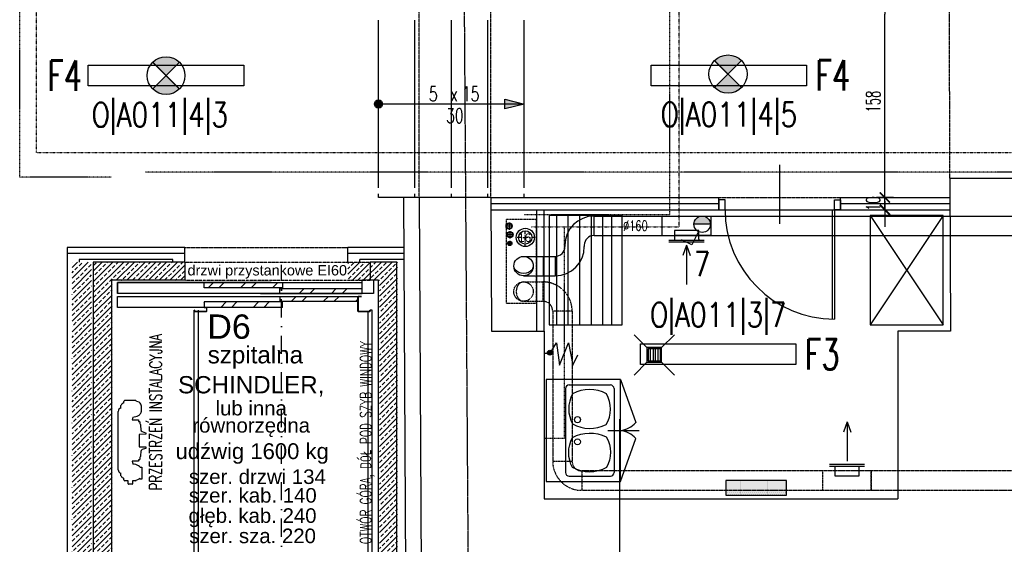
# Model space of a CAD drawing. Header units: inches. Extents: x -281236 to -70395, y 38777 to 102341.
# Tile 21 of 244: x -142195 to -141385, y 43182 to 43614. Entities that reach past the tile are written whole.
import ezdxf
from ezdxf.enums import TextEntityAlignment as Align

# ---------------------------------------------------------------- set-up
doc = ezdxf.new("R2010")
doc.units = ezdxf.units.IN
doc.header["$MEASUREMENT"] = 0
doc.header["$PDMODE"] = 2
for name, pattern in [('00-inst$0$DASHDOT', [1, 0.5, -0.25, 0, -0.25]), ('CENTER', [2, 1.25, -0.25, 0.25, -0.25]), ('DASHDOT', [1, 0.5, -0.25, 0, -0.25]), ('DASHED', [0.75, 0.5, -0.25]), ('DASHED2', [0.375, 0.25, -0.125]), ('DIVIDE', [31.75, 12.7, -6.35, 0, -6.35, 0, -6.35]), ('HIDDEN', [0.375, 0.25, -0.125])]:
    doc.linetypes.add(name, pattern=pattern)
doc.layers.get('0').update_dxf_attribs({"color": 101})
doc.layers.add('0-pomoc', color=21, linetype='Continuous', plot=False)
for name, color, linetype in [('Drz---drzwi', 5, 'Continuous'), ('E-90', 6, 'Continuous'), ('E35', 6, 'Continuous'), ('Ins-kan', 54, 'Continuous'), ('Ins-went', 141, 'Continuous'), ('Ins-went-opis', 141, 'Continuous'), ('Ins-wod', 152, 'Continuous'), ('inst_wod_piony', 142, 'Continuous'), ('Mw-cr-rury', 160, 'DIVIDE'), ('Mw-wc-rury', 160, 'DASHDOT'), ('Opis-spadki', 61, 'Continuous'), ('Opis-wykonczen', 2, 'Continuous'), ('Os-osie glowne', 8, 'CENTER'), ('piony_K_nr', 240, 'Continuous'), ('Sc-beton-hatch', 86, 'Continuous'), ('Sc-cegla pelna', 32, 'Continuous'), ('Sc-gk', 120, 'Continuous'), ('Sc-gk-hatch', 8, 'Continuous'), ('Sc-nad', 5, 'DASHED2'), ('Sc-nadproza kon', 5, 'DASHED2'), ('Sch-opis', 51, 'Continuous'), ('Sch-widok', 12, 'Continuous'), ('W-idok', 9, 'Continuous'), ('W-otwor-strop', 126, 'Continuous'), ('W-otwor-strop-nad', 126, 'DASHED2'), ('Wyp-grzejniki', 56, 'Continuous'), ('Wyp-meble', 155, 'Continuous')]:
    doc.layers.add(name, color=color, linetype=linetype)
doc.styles.add('KA wymiar', font='romans.shx', dxfattribs={"width": 0.6})
doc.styles.add('ROMANS', font='romans', dxfattribs={"width": 0.85})
doc.styles.add('tab-bud$0$ROMANS', font='romans', dxfattribs={"width": 0.7})
doc.styles.add('TYTUL2', font='ARIAL.TTF')
doc.linetypes.add('BATTING', pattern='A,0.0001,-0.1,[134,ltypeshp.shx,S=0.1,R=0,X=-0.1,Y=0],-0.2,[134,ltypeshp.shx,S=0.1,R=180,X=0.1,Y=0],-0.1', length=0.4001)
doc.dimstyles.new('KA wymiar', dxfattribs={"dimscale": 50, "dimtxt": 0.23, "dimasz": 0.14, "dimexe": 0, "dimexo": 0, "dimgap": 0.08, "dimtad": 1, "dimdec": 1, "dimrnd": 0.5, "dimzin": 9, "dimdsep": 46, "dimtxsty": 'KA wymiar', "dimblk1": 'UKOS', "dimblk2": 'UKOS', "dimsah": 1, "dimcen": 0.2, "dimse1": 1, "dimse2": 1, "dimclrd": 256, "dimclre": 256, "dimclrt": 2, "dimadec": 0, "dimazin": 0, "dimtfac": 1, "dimtdec": 1, "dimtix": 1, "dimtmove": 2, "dimatfit": 3, "dimldrblk": 'DOT', "dimfxl": 0, "dimtolj": 1, "dimtzin": 9, "dimarcsym": 0})
pattern_1 = [(45, (-188741.9377467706, 11195.72649100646), (-13.25825214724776, 13.25825214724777), []), (45, (-188733.0989120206, 11195.72649100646), (-13.25825214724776, 13.25825214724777), [])]

# ---------------------------------------------------------------- blocks, each defined once
blk = doc.blocks.new('w2')
h = blk.add_hatch()
h.set_pattern_fill('ANSI32', color=256, scale=50, style=0)
h.set_pattern_definition(pattern_1)
h.paths.add_polyline_path([(-144149.4013647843, 50762.80197499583), (-144150.3589163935, 50762.80197499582), (-144150.3589163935, 50758.36197499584), (-144149.4013647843, 50758.36197499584)])
h.paths.add_polyline_path([(-144150.3589163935, 50762.80197499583), (-144158.8589163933, 50762.80197499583), (-144212.5589163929, 50762.80197499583), (-144214.058916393, 50762.80197499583), (-144214.0589163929, 50758.36197499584), (-144150.3589163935, 50758.36197499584)])
h = blk.add_hatch()
h.set_pattern_fill('ANSI32', color=256, scale=50, style=0)
h.set_pattern_definition(pattern_1)
h.paths.add_polyline_path([(-144087.3589163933, 50751.30197499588), (-144150.3589163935, 50751.30197499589), (-144150.3589163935, 50747.3019749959), (-144087.3589163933, 50747.30197499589)])
h.paths.add_polyline_path([(-144150.3589163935, 50751.30197499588), (-144151.6013647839, 50751.30197499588), (-144151.6013647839, 50747.30197499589), (-144150.3589163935, 50747.30197499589)])
h = blk.add_hatch()
h.set_pattern_fill('ANSI32', color=256, scale=50, style=0)
h.set_pattern_definition(pattern_1)
h.paths.add_polyline_path([(-144083.8589163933, 50753.80197499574), (-144083.8589163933, 50757.80197499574), (-144150.3589163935, 50757.80197499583), (-144150.3589163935, 50753.80197499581)])
h = blk.add_hatch()
h.set_pattern_fill('ANSI32', color=256, scale=50, style=0)
h.set_pattern_definition(pattern_1)
h.paths.add_polyline_path([(-144150.3589163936, 50742.30197499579), (-144150.3589163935, 50746.74197499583), (-144214.0589163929, 50746.74197499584), (-144214.0589163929, 50742.30197499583), (-144212.5589163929, 50742.30197499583), (-144212.1689163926, 50742.30197499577)])
for p, q in [((-144229.8589163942, 50779.60197499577), (-144305.3589163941, 50779.60197499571)), ((-144305.3589163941, 50779.60197499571), (-144305.3589163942, 50469.60197499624)), ((-144229.8589163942, 50779.60197499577), (-144229.8589163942, 50764.60197499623)), ((-144055.3589163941, 50779.60197499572), (-144077.3589163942, 50779.6019749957)), ((-144077.3589163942, 50779.6019749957), (-144077.3589163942, 50764.6019749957)), ((-144055.3589163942, 50469.60197499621), (-144055.3589163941, 50779.60197499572)), ((-144229.8589163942, 50764.60197499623), (-144290.3589163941, 50764.6019749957)), ((-144290.3589163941, 50764.6019749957), (-144290.3589163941, 50484.60197499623)), ((-144285.358916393, 50753.80197499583), (-144285.358916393, 50762.80197499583)), ((-144285.3589163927, 50762.80197499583), (-144285.3589163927, 50753.80197499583)), ((-144285.358916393, 50762.80197499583), (-144212.5589163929, 50762.80197499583)), ((-144212.5589163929, 50762.80197499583), (-144285.3589163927, 50762.80197499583)), ((-144214.0589163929, 50758.36197499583), (-144214.0589163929, 50762.80197499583)), ((-144212.5589163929, 50762.80197499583), (-144158.8589163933, 50762.80197499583)), ((-144158.8589163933, 50762.80197499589), (-144212.5589163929, 50762.80197499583)), ((-144158.8589163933, 50762.80197499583), (-144083.8589163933, 50762.80197499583)), ((-144149.4013647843, 50762.8019749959), (-144149.4013647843, 50758.36197499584)), ((-144083.8589163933, 50753.80197499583), (-144083.8589163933, 50764.60197499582)), ((-144074.6589163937, 50764.60197499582), (-144083.8589163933, 50764.60197499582)), ((-144070.3589163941, 50764.6019749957), (-144077.3589163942, 50764.6019749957)), ((-144074.6589163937, 50764.60197499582), (-144074.6589163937, 50753.80197499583)), ((-144070.3589163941, 50484.60197499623), (-144070.3589163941, 50764.6019749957)), ((-144167.5589163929, 50753.80197499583), (-144285.3589163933, 50753.80197499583)), ((-144285.3589163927, 50751.3019749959), (-144087.3589163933, 50751.30197499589)), ((-144285.3589163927, 50742.30197499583), (-144285.3589163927, 50751.30197499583)), ((-144158.8589163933, 50758.36197499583), (-144214.0589163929, 50758.36197499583)), ((-144149.4013647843, 50758.36197499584), (-144214.0589163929, 50758.36197499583)), ((-144083.8589163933, 50753.80197499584), (-144167.5589163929, 50753.80197499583)), ((-144167.5589163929, 50753.80197499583), (-144083.8589163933, 50753.80197499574)), ((-144151.6013647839, 50753.80197499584), (-144151.6013647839, 50757.80197499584)), ((-144151.6013647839, 50757.80197499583), (-144083.8589163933, 50757.80197499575)), ((-144151.6013647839, 50751.3019749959), (-144151.6013647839, 50747.3019749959)), ((-144087.3589163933, 50747.30197499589), (-144087.3589163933, 50751.30197499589)), ((-144087.3589163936, 50747.80197499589), (-144087.3589163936, 50750.74197499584)), ((-144087.2089163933, 50750.99197499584), (-144087.2089163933, 50739.11197499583)), ((-144087.0589163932, 50751.30197499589), (-144084.3589163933, 50751.30197499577)), ((-144084.3589163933, 50751.15197499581), (-144087.0489163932, 50751.15197499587)), ((-144084.3589163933, 50751.30197499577), (-144084.3589163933, 50751.15197499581)), ((-144074.6589163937, 50753.80197499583), (-144083.8589163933, 50753.80197499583)), ((-144212.5589163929, 50742.30197499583), (-144285.3589163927, 50742.30197499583)), ((-144149.4013647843, 50746.74197499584), (-144214.0589163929, 50746.74197499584)), ((-144214.0589163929, 50746.74197499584), (-144214.0589163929, 50742.30197499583)), ((-144149.4013647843, 50742.30197499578), (-144214.0589163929, 50742.30197499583)), ((-144212.1689163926, 50742.30197499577), (-144213.8589163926, 50742.30197499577)), ((-144213.8589163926, 50742.30197499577), (-144213.8589163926, 50742.15197499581)), ((-144151.6013647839, 50747.3019749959), (-144087.3589163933, 50747.30197499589)), ((-144149.4013647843, 50742.30197499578), (-144149.4013647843, 50746.74197499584)), ((-144087.3589163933, 50740.10197499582), (-144087.3589163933, 50747.30197499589)), ((-144222.1089163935, 50486.60197499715), (-144222.1089163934, 50739.90197499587)), ((-144221.7089163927, 50739.90197499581), (-144221.8589163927, 50739.90197499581)), ((-144221.8589163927, 50739.90197499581), (-144221.8589163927, 50739.10197499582)), ((-144221.7089163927, 50739.11197499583), (-144221.7089163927, 50739.90197499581)), ((-144221.5589163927, 50738.80197499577), (-144212.1689163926, 50738.80197499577)), ((-144212.1689163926, 50738.9519749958), (-144221.5489163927, 50738.9519749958)), ((-144218.8589163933, 50739.90197499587), (-144218.8589163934, 50489.85197499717)), ((-144213.8589163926, 50742.15197499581), (-144212.1689163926, 50742.15197499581)), ((-144212.0089163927, 50741.99197499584), (-144212.0089163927, 50739.11197499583)), ((-144211.8589163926, 50739.11197499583), (-144211.8589163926, 50741.99197499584)), ((-144087.3589163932, 50739.11197499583), (-144087.3589163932, 50741.8919749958)), ((-144087.0489163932, 50738.9519749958), (-144077.6689163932, 50738.9519749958)), ((-144077.6589163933, 50738.80197499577), (-144087.0489163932, 50738.80197499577)), ((-144078.8589163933, 50489.85197499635), (-144078.8589163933, 50738.80197499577)), ((-144077.5089163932, 50739.11197499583), (-144077.5089163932, 50739.90197499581)), ((-144077.5089163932, 50739.90197499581), (-144077.3589163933, 50739.90197499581)), ((-144077.3589163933, 50739.90197499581), (-144077.3589163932, 50739.10197499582)), ((-144075.6089163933, 50739.90197499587), (-144077.3589163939, 50739.90197499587)), ((-144075.6089163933, 50486.60197499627), (-144075.6089163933, 50739.90197499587)), ((-144282.5985423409, 50661.60224744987), (-144282.411912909, 50661.65359978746)), ((-144282.5985423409, 50659.42824744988), (-144282.5985423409, 50661.60224744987)), ((-144280.0219253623, 50663.72319700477), (-144280.0219253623, 50664.82301562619)), ((-144279.1846282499, 50665.78259435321), (-144270.4167462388, 50665.78110915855)), ((-144265.8645797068, 50661.52632392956), (-144265.8645797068, 50656.3001491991)), ((-144284.765916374, 50608.61999447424), (-144284.765916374, 50656.58395551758)), ((-144272.6361066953, 50651.90306493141), (-144273.3331984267, 50649.59797498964)), ((-144273.3331984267, 50649.59797498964), (-144268.0089163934, 50649.59797498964)), ((-144268.0089163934, 50649.59797498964), (-144268.0089163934, 50648.35800636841)), ((-144268.0089163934, 50648.35800636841), (-144267.3089163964, 50648.35800636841)), ((-144267.0089163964, 50648.05800636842), (-144267.0089163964, 50646.58778668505)), ((-144266.3589163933, 50645.80197500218), (-144266.3589163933, 50644.90197500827)), ((-144262.0089163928, 50637.80197499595), (-144267.3589163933, 50637.64834852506)), ((-144267.3589163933, 50637.64834852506), (-144267.3589163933, 50627.55560146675)), ((-144266.3589163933, 50644.90197500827), (-144266.1042387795, 50641.47595116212)), ((-144265.0998864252, 50640.04873309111), (-144262.3054099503, 50639.01122339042)), ((-144262.3054099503, 50639.01122339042), (-144262.0089163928, 50639.00197499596)), ((-144262.0089163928, 50639.00197499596), (-144262.0089163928, 50637.80197499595)), ((-144267.3589163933, 50627.55560146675), (-144262.0089163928, 50627.40197499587)), ((-144266.1042387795, 50623.72799882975), (-144266.3589163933, 50620.30197498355)), ((-144262.3054099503, 50626.1927266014), (-144265.0998864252, 50625.15521690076)), ((-144262.0089163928, 50626.20197499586), (-144262.3054099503, 50626.1927266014)), ((-144262.0089163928, 50627.40197499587), (-144262.0089163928, 50626.20197499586)), ((-144268.0089163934, 50615.60597500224), (-144273.3331984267, 50615.60597500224)), ((-144273.3331984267, 50615.60597500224), (-144272.6361066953, 50613.30088506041)), ((-144267.3089163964, 50616.84594362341), (-144268.0089163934, 50616.84594362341)), ((-144268.0089163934, 50616.84594362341), (-144268.0089163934, 50615.60597500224)), ((-144267.0089163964, 50618.61616330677), (-144267.0089163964, 50617.14594362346)), ((-144266.3589163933, 50620.30197498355), (-144266.3589163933, 50619.4019749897)), ((-144282.5985423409, 50603.601702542), (-144282.5985423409, 50605.775702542)), ((-144266.6346658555, 50610.72669947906), (-144265.165916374, 50610.72669947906)), ((-144265.165916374, 50610.72669947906), (-144265.165916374, 50600.7766994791)), ((-144282.411912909, 50603.55035020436), (-144282.5985423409, 50603.601702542)), ((-144280.0219253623, 50600.38093413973), (-144280.0219253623, 50601.48075298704)), ((-144279.1846282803, 50599.42135541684), (-144279.1846285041, 50599.42135544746)), ((-144276.5109163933, 50599.42180838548), (-144279.1846282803, 50599.42135541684)), ((-144276.5109163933, 50597.07178475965), (-144276.5109163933, 50599.42180838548)), ((-144273.2369163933, 50596.77178475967), (-144276.2109163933, 50596.77178475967)), ((-144270.4167462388, 50599.42284083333), (-144272.9369163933, 50599.42241387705)), ((-144272.9369163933, 50599.42241387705), (-144272.9369163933, 50597.07178475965)), ((-144269.5872588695, 50600.38044681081), (-144269.5898886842, 50600.38027584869)), ((-144267.5269620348, 50601.02361694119), (-144267.5291501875, 50601.02230618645)), ((-144266.915916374, 50600.77669947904), (-144266.915916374, 50601.55136774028)), ((-144265.165916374, 50600.7766994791), (-144266.915916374, 50600.77669947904)), ((-144305.3589163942, 50469.60197499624), (-144055.3589163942, 50469.60197499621))]:
    blk.add_line(p, q)
for points in [[(-144070.3589163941, 50484.60197499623), (-144290.3589163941, 50484.60197499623)], [(-144075.6089163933, 50486.60197499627), (-144222.1089163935, 50486.60197499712)], [(-144078.8589163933, 50489.85197499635), (-144218.8589163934, 50489.85197499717)]]:
    blk.add_lwpolyline(points)
for centre, radius, start, end in [((-144087.0589163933, 50751.00197499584), 0.3000000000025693, 90, 180), ((-144087.0489163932, 50750.99197499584), 0.1599999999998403, 90, 180), ((-144212.1689163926, 50741.99197499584), 0.309999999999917, 0, 90), ((-144221.5589163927, 50739.10197499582), 0.3000000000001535, 180, 270), ((-144221.5489163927, 50739.11197499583), 0.1599999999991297, 180, 270), ((-144212.1689163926, 50741.99197499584), 0.1600000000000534, 0, 90), ((-144212.1689163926, 50739.11197499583), 0.1600000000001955, 270, 0), ((-144212.1689163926, 50739.11197499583), 0.3100000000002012, 270, 0), ((-144087.0489163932, 50739.11197499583), 0.309999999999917, 180, 270), ((-144087.0489163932, 50739.11197499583), 0.1599999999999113, 180, 270), ((-144077.6689163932, 50739.11197499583), 0.159999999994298, 270, 0), ((-144077.6589163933, 50739.10197499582), 0.3000000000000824, 270, 0), ((-144277.942289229, 50658.90682938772), 5.246168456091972, 113.3539708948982, 148.4275382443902), ((-144279.0534174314, 50664.82301562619), 0.9685079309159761, 97.78621947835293, 180), ((-144270.5583966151, 50664.82301562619), 0.968508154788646, 359.9610429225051, 81.58996705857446), ((-144269.8817510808, 50660.24928651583), 4.582374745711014, 59.07740263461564, 86.34822301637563), ((-144270.8154958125, 50659.75515140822), 5.513319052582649, 31.56330426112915, 53.38244735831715), ((-144268.6387800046, 50661.48224753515), 2.774550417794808, 0.9102366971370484, 24.68645335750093), ((-144281.815916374, 50656.58395551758), 2.950000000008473, 105.3845976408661, 180), ((-144273.8796264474, 50664.21801511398), 12.37757405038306, 275.7659793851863, 297.7748925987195), ((-144270.8154958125, 50658.07132172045), 5.513319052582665, 299.3677631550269, 328.4366957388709), ((-144268.6387800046, 50656.34422559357), 2.774550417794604, 335.313546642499, 359.0897633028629), ((-144267.3089163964, 50648.05800636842), 0.3000000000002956, 0, 90), ((-144267.1589163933, 50645.80197500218), 0.8000000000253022, 0, 79.19307734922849), ((-144264.4089163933, 50641.60197499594), 1.699999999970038, 184.2513315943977, 246.0177908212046), ((-144264.4089163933, 50623.60197499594), 1.699999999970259, 113.9822091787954, 175.7486684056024), ((-144273.8796264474, 50600.98593487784), 12.37757405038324, 62.22510740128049, 84.23402061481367), ((-144267.3089163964, 50617.14594362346), 0.3000000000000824, 270, 0), ((-144267.1589163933, 50619.4019749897), 0.8000000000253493, 280.8069226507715, 0), ((-144281.815916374, 50608.61999447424), 2.949999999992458, 180, 254.6154023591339), ((-144270.8154958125, 50607.13262827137), 5.513319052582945, 40.68416478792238, 60.63223684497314), ((-144277.942289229, 50606.29712060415), 5.24616845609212, 211.5724617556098, 246.6460291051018), ((-144279.0534174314, 50600.38093413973), 0.9685079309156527, 180, 262.2137653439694), ((-144276.2109163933, 50597.07178475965), 0.3000000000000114, 180, 270), ((-144273.2369163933, 50597.07178475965), 0.2999999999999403, 270, 0), ((-144270.5583966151, 50600.38093436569), 0.9685081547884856, 278.4100329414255, 359.9610429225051), ((-144269.884612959, 50604.9544774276), 4.583685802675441, 273.7195191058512, 300.9225973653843), ((-144270.8154958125, 50605.4487985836), 5.51331905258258, 306.6175526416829, 315.0157887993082)]:
    blk.add_arc(centre, radius, start, end)
at = {"layer": 'W-idok', "linetype": 'DASHDOT', "ltscale": 30}
blk.add_line((-144150.3589163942, 50463.10226672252), (-144150.3589163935, 50770.30197499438), dxfattribs=at)
blk = doc.blocks.new('ozn_schody-kółko_d14')
at = {"ltscale": 25}
h = blk.add_hatch(color=256, dxfattribs=at)
edge = h.paths.add_edge_path()
edge.add_arc((0, 0), 3.333333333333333, 0, 360)
at = {"ltscale": 7}
blk.add_circle((0, 0), 3.333333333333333, dxfattribs=at)
blk = doc.blocks.new('ozn_schody-strzałka8x16')
at = {"ltscale": 25}
blk.add_hatch(color=256, dxfattribs=at).paths.add_polyline_path([(0, 0), (-4, -16), (4, -16)])
blk.add_lwpolyline([(0, 0), (-4, -16), (4, -16)], close=True, dxfattribs=at)
blk = doc.blocks.new('ozn_opis-schodów1-rzut')
at = {"style": 'ROMANS', "width": 0.7}
blk.add_text('x', height=12, dxfattribs=at).set_placement((-3.324215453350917, 3))
at = {"ltscale": 25, "style": 'ROMANS', "width": 0.7}
blk.add_attdef('Ilość', text='', height=12, dxfattribs=at).set_placement((-7.748594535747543, 3), align=Align.RIGHT)
blk.add_attdef('Wysokość', (6.219117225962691, 3), '', height=12, dxfattribs=at)
blk.add_attdef('Długość', text='', height=12, dxfattribs=at).set_placement((0.4116464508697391, -15), align=Align.CENTER)
blk = doc.blocks.new('_0630_DRZWI_90')
at = {"ltscale": 7}
for p, q in [((5, 8), (5, 98)), ((6.799999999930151, 8), (6.799999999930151, 97.98199819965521))]:
    blk.add_line(p, q, dxfattribs=at)
at = {"ltscale": 25}
for p, q in [((50, 19.69999999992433), (50, -28.89999999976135)), ((5, 8), (0, 8)), ((0, 8), (5, 8)), ((0, 0), (0, 8)), ((5, 0), (0, 0)), ((5, 0), (0, 0)), ((95, 8), (5, 8)), ((5, 8), (5, 0)), ((95, 8), (95, 0)), ((100, 8), (95, 8)), ((95, 0), (100, 0)), ((95, 0), (100, 0)), ((100, 0), (100, 8))]:
    blk.add_line(p, q, dxfattribs=at)
at = {"ltscale": 7}
blk.add_arc((5, 8), 90, 0, 90, dxfattribs=at)
blk = doc.blocks.new('_ODWODNIENIE_KRATKA')
for p, q in [((-12, 0), (-22.60660171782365, 10.60660171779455)), ((0, 0), (10.60660171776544, 10.6066017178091)), ((-11.00000143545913, -2.988994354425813), (-1.000001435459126, -2.988994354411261)), ((-1.000001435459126, -4.988994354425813), (-11.00000143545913, -4.988994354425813)), ((-11.00000143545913, -6.988994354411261), (-1.000001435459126, -6.988994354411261)), ((-22.60660171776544, -22.59644398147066), (-12, -11.98984226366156)), ((-1.000001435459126, -8.988994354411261), (-11.00000143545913, -8.988994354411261)), ((10.60660171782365, -22.5964439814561), (0, -11.98984226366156))]:
    blk.add_line(p, q)
for points in [[(0, -11.98984226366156), (0, 0), (-12, 0), (-12, -11.98984226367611)], [(-1.000001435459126, -10.98899435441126), (-1.000001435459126, -0.997459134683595), (-11.00000143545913, -0.997459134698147), (-11.00000143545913, -10.98899435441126)]]:
    blk.add_lwpolyline(points, close=True)
blk = doc.blocks.new('UKOS')
at = {"color": 8}
blk.add_line((1, 0), (-1, 0), dxfattribs=at)
at = {"color": 1}
blk.add_line((0, 1), (0, -1), dxfattribs=at)
at = {"color": 1, "const_width": 0.2}
blk.add_lwpolyline([(0.598759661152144, 0.598759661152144), (-0.598759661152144, -0.598759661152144)], dxfattribs=at)
blk = doc.blocks.new('*D379')
at = {"layer": 'Defpoints', "color": 0}
for p in [(-141483.2074574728, 43625.13928011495), (-141466.2280034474, 43625.13928011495), (-141464.947632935, 43467.16073369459)]:
    blk.add_point(p, dxfattribs=at)
at = {"layer": 'W-idok', "lineweight": -2}
blk.add_line((-141483.2074574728, 43474.16073369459), (-141483.2074574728, 43618.13928011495), dxfattribs=at)
at = {"layer": 'W-idok', "lineweight": -2, "xscale": 7.000000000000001, "yscale": 7.000000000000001, "zscale": 7.000000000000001}
for p, rotation in [((-141483.2074574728, 43625.13928011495), 90), ((-141483.2074574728, 43467.16073369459), 270)]:
    blk.add_blockref('UKOS', p, dxfattribs=dict(at, rotation=rotation))
at = {"layer": 'W-idok', "color": 2, "insert": (-141492.9574574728, 43546.15000690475), "char_height": 11.5, "attachment_point": 5, "rotation": 90, "style": 'KA wymiar'}
blk.add_mtext('\\A1;158', dxfattribs=at)
blk = doc.blocks.new('_Dot')
at = {"layer": '0-pomoc', "color": 0, "lineweight": -2}
blk.add_line((-0.5, 0), (-1, 0), dxfattribs=at)
at = {"layer": '0-pomoc', "color": 0, "const_width": 0.5}
blk.add_lwpolyline([(-0.25, 0, 1), (0.25, 0, 1)], format="xyb", close=True, dxfattribs=at)
blk = doc.blocks.new('*D381')
at = {"layer": 'Defpoints', "color": 0}
for p in [(-141483.2074574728, 43467.16073369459), (-141483.2074574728, 43467.16073369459), (-141428.6771386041, 43457.1607336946)]:
    blk.add_point(p, dxfattribs=at)
at = {"layer": 'W-idok', "lineweight": -2}
for p, q in [((-141483.2074574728, 43474.16073369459), (-141483.2074574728, 43481.16073369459)), ((-141483.2074574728, 43457.1607336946), (-141483.2074574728, 43467.16073369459)), ((-141483.2074574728, 43450.1607336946), (-141483.2074574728, 43443.1607336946))]:
    blk.add_line(p, q, dxfattribs=at)
at = {"layer": 'W-idok', "lineweight": -2, "xscale": 7.000000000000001, "yscale": 7.000000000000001, "zscale": 7.000000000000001}
for p, rotation in [((-141483.2074574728, 43467.16073369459), 270), ((-141483.2074574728, 43457.1607336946), 90)]:
    blk.add_blockref('UKOS', p, dxfattribs=dict(at, rotation=rotation))
at = {"layer": 'W-idok', "color": 2, "insert": (-141492.9574574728, 43462.16073369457), "char_height": 11.5, "attachment_point": 5, "rotation": 90, "style": 'KA wymiar'}
blk.add_mtext('\\A1;10', dxfattribs=at)
blk = doc.blocks.new('0630_STRZAŁKA')
at = {"ltscale": 0.5}
for points in [[(0, 2.091837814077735e-11), (-3.029876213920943, -8.560130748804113)], [(0, 2.091837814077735e-11), (-7.275957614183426e-12, -32.43254493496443)], [(-7.275957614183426e-12, 2.091837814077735e-11), (3.029876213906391, -8.560130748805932)]]:
    blk.add_lwpolyline(points, dxfattribs=at)
blk = doc.blocks.new('G_50')
at = {"layer": 'Wyp-grzejniki'}
h = blk.add_hatch(dxfattribs=at)
h.set_pattern_fill('DOTS', color=256, scale=0.5, angle=180, style=0)
h.set_pattern_definition([(180, (77492.9091523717, -37873.93992433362), (-0.3968750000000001, -0.79375), [0, -0.79375])])
h.paths.add_polyline_path([(0, 0), (-12.0000000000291, 0), (-12, -50), (-2.91038304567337e-11, -50)])
blk.add_lwpolyline([(-12, -50), (0, -50), (0, 0), (-12, 0)], close=True, dxfattribs=at)
blk = doc.blocks.new('_gslkflhklgj')
at = {"linetype": '00-inst$0$DASHDOT', "ltscale": 5}
for p, q in [((7.499999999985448, 3.074092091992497e-10), (-7.500000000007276, -2.801243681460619e-10)), ((2.764863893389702e-10, -7.499999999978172), (-2.983142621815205e-10, 7.500000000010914))]:
    blk.add_line(p, q, dxfattribs=at)
for centre, radius in [((-1.455191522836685e-11, 1.637090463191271e-11), 7.5), ((0, 0), 5.5)]:
    blk.add_circle(centre, radius)
blk = doc.blocks.new('pion_mały')
at = {"layer": 'Ins-wod'}
for p, q in [((0, 2.084117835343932), (0, -2.115882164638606)), ((2.100000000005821, -0.01588216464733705), (-2.099999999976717, -0.01588216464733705))]:
    blk.add_line(p, q, dxfattribs=at)
for centre, radius in [((0, 0), 1.785061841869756), ((0, -0.01588216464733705), 1.399999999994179)]:
    blk.add_circle(centre, radius, dxfattribs=at)
blk = doc.blocks.new('pion_woda')
at = {"layer": 'Ins-wod'}
for p, q in [((3, 0), (-3, 0)), ((0, 3), (0, -3))]:
    blk.add_line(p, q, dxfattribs=at)
for centre, radius in [((0, 0.02268880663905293), 2.550088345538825), ((0, 0), 2)]:
    blk.add_circle(centre, radius, dxfattribs=at)

msp = doc.modelspace()

# ---------------------------------------------------------------- hatches: boundary and pattern name
at = {"layer": 'E35'}
h = msp.add_hatch(color=256, dxfattribs=at)
edge = h.paths.add_edge_path()
edge.add_line((-142074.9833687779, 43567.53711606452), (-142063.9864441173, 43556.54019140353))
edge.add_ellipse((-142074.9833687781, 43567.53711606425), major_axis=(10.99692466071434, -10.99692466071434), ratio=0.9999999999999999, start_angle=-89.99999999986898, end_angle=8.742517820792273e-11, ccw=False)
edge.add_line((-142085.9802934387, 43556.5401914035), (-142074.9833687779, 43567.53711606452))
edge = h.paths.add_edge_path()
edge.add_line((-142063.9864441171, 43578.53404072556), (-142074.9833687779, 43567.53711606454))
edge.add_line((-142074.9833687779, 43567.53711606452), (-142085.9802934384, 43578.5340407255))
edge.add_ellipse((-142074.9833687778, 43567.53711606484), major_axis=(-10.99692466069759, -10.99692466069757), ratio=0.9999999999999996, start_angle=180.0000000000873, end_angle=270, ccw=False)
h = msp.add_hatch(color=256, dxfattribs=at)
edge = h.paths.add_edge_path()
edge.add_line((-141612.3196177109, 43568.77000130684), (-141623.4565495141, 43579.9069331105))
edge.add_ellipse((-141612.3196177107, 43568.7700013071), major_axis=(11.1369318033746, -11.13693180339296), ratio=1, start_angle=90.00000000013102, end_angle=180.0000000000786, ccw=False)
edge.add_line((-141601.1826859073, 43579.90693311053), (-141612.3196177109, 43568.77000130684))
edge = h.paths.add_edge_path()
edge.add_line((-141623.4565495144, 43557.63306950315), (-141612.3196177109, 43568.77000130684))
edge.add_line((-141612.3196177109, 43568.77000130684), (-141601.1826859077, 43557.63306950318))
edge.add_ellipse((-141612.319617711, 43568.77000130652), major_axis=(11.13693180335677, -11.13693180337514), ratio=1, start_angle=-89.99999999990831, end_angle=1.1789325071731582e-10, ccw=False)
msp.add_hatch(color=256, dxfattribs=at).paths.add_polyline_path([(-141626.8687287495, 43445.20967220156, 1), (-141640.3687287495, 43445.20967220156)])
at = {"layer": 'Ins-kan'}
msp.add_hatch(color=256, dxfattribs=at).paths.add_polyline_path([(-141761.0435587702, 43339.38888145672, 1), (-141757.0435587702, 43339.38888145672, 1)])
at = {"layer": 'Sc-beton-hatch'}
h = msp.add_hatch(dxfattribs=at)
h.set_pattern_fill('ANSI33', color=256, scale=25, style=0)
h.set_pattern_definition([(45, (0.6130334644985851, 0), (-4.419417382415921, 4.419417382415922), []), (45, (5.032450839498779, 0), (-4.419417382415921, 4.419417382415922), [3.125, -1.5625])])
h.paths.add_polyline_path([(-142136.3792064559, 43414.06640120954), (-142152.3792064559, 43414.06640120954), (-142152.3792064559, 43104.06640121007), (-142136.3792064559, 43104.06640121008)])
h = msp.add_hatch(dxfattribs=at)
h.set_pattern_fill('ANSI33', color=256, scale=25, style=0)
h.set_pattern_definition([(45, (-743.1813532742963, 809.2246403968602), (-4.419417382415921, 4.419417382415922), []), (45, (-738.7619358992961, 809.2246403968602), (-4.419417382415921, 4.419417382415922), [3.125, -1.5625])])
h.paths.add_polyline_path([(-142059.3792064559, 43414.06640120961), (-142134.3792064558, 43414.06640120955), (-142134.3792064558, 43104.06640121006), (-142003.3792064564, 43104.06640121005), (-142003.3792064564, 43119.06640121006), (-142119.3792064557, 43119.06640121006), (-142119.3792064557, 43399.06640120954), (-142059.3792064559, 43399.06640121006)])
h.paths.add_polyline_path([(-141884.3792064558, 43414.06640120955), (-141925.3792064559, 43414.06640120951), (-141925.3792064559, 43399.06640120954), (-141899.3792064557, 43399.06640120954), (-141899.3792064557, 43119.06640121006), (-142003.3792064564, 43119.06640121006), (-142003.3792064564, 43104.06640121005), (-141884.3792064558, 43104.06640121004)])

# ---------------------------------------------------------------- linework, layer by layer
at = {"layer": 'E35'}
for p, q in [((-142085.980293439, 43556.54019140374), (-142063.9864441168, 43578.53404072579)), ((-142085.9802934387, 43578.53404072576), (-142063.9864441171, 43556.54019140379)), ((-141601.1826859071, 43579.90693311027), (-141623.4565495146, 43557.63306950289)), ((-141601.1826859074, 43557.63306950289), (-141623.4565495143, 43579.90693311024)), ((-141636.6409289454, 43439.17404414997), (-141642.1668017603, 43428.13833810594)), ((-141626.8687287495, 43445.20967220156), (-141640.3687287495, 43445.20967220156)), ((-141642.1668017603, 43428.13833810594), (-141650.7024688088, 43432.41237461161)), ((-141701.2925910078, 43066.81315152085), (-141701.2925910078, 43284.69586832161))]:
    msp.add_line(p, q, dxfattribs=at)
at = {"layer": 'E35', "linetype": 'Continuous', "ltscale": 0.3}
for p, q in [((-142085.351368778, 43577.90511606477), (-142064.6153687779, 43557.16911606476)), ((-141601.8196177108, 43558.27000130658), (-141622.8196177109, 43579.27000130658))]:
    msp.add_line(p, q, dxfattribs=at)
at = {"layer": 'E35'}
for points in [[(-142010.983368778, 43559.03711606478), (-142138.983368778, 43559.03711606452), (-142138.983368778, 43576.03711606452), (-142010.983368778, 43576.03711606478)], [(-141547.6196177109, 43559.27000130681), (-141675.6196177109, 43559.27000130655), (-141675.6196177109, 43576.27000130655), (-141547.6196177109, 43576.27000130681)], [(-141556.4196177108, 43329.66073369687), (-141684.4196177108, 43329.6607336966), (-141684.4196177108, 43346.6607336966), (-141556.4196177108, 43346.66073369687)]]:
    msp.add_lwpolyline(points, close=True, dxfattribs=at)
for centre, radius in [((-142074.9833687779, 43567.53711606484), 15.55199999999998), ((-141612.3196177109, 43568.77000130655), 15.74999999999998), ((-141633.6187287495, 43445.20967220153), 6.750000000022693)]:
    msp.add_circle(centre, radius, dxfattribs=at)
at = {"layer": 'Ins-kan'}
msp.add_lwpolyline([(-141763.7209563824, 43339.1221302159), (-141758.7209586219, 43339.12686255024), (-141753.4304257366, 43347.61274858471), (-141751.1404958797, 43329.13554415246), (-141743.5604528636, 43347.62209019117), (-141740.2189399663, 43329.14588104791), (-141735.9532779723, 43337.6578146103)], dxfattribs=at)
msp.add_circle((-141759.0435587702, 43339.38888145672), 2, dxfattribs=at)
at = {"layer": 'Ins-went'}
for p, q in [((-141722.6270874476, 43435.91870057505), (-141722.6270874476, 43451.9187005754)), ((-141666.427087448, 43435.91870057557), (-141666.427087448, 43451.91870057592)), ((-141626.4270874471, 43451.91870057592), (-141626.4270874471, 43435.91870057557)), ((-141636.4270874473, 43439.91870057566), (-141656.4270874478, 43439.91870057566)), ((-141656.4270874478, 43439.91870057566), (-141656.4270874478, 43432.91870057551)), ((-141636.4270874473, 43439.91870057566), (-141656.4270874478, 43439.91870057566)), ((-141636.4270874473, 43432.91870057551), (-141636.4270874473, 43439.91870057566)), ((-141631.9270874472, 43431.91870057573), (-141660.9270874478, 43431.91870057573)), ((-141636.4270874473, 43435.91870057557), (-141656.4270874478, 43435.91870057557)), ((-141656.4270874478, 43432.91870057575), (-141656.4270874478, 43431.91870057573)), ((-141626.4270874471, 43435.91870057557), (-141636.4270874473, 43435.91870057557)), ((-141636.4270874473, 43432.91870057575), (-141636.4270874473, 43431.91870057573)), ((-141746.6270874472, 43427.91870057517), (-141746.6270874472, 43426.75216749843)), ((-141730.6270874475, 43427.91870057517), (-141730.6270874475, 43426.75216749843)), ((-141631.9270874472, 43430.41870057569), (-141660.9270874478, 43430.4187005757)), ((-141646.4270874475, 43427.91870057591), (-141646.4270874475, 43397.68076515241)), ((-141780.6270874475, 43418.75216749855), (-141754.6270874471, 43418.75216749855)), ((-141764.6270874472, 43418.75216749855), (-141764.6270874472, 43402.75216749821)), ((-141754.6270874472, 43418.75216749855), (-141754.6270874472, 43402.75216749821)), ((-141780.6270874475, 43402.75216749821), (-141754.6270874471, 43402.7521674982)), ((-141514.3549622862, 43282.5321160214), (-141514.3549622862, 43252.2941805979)), ((-141528.8549622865, 43247.59957108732), (-141499.8549622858, 43247.59957108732)), ((-141528.8549622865, 43246.0995710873), (-141499.8549622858, 43246.0995710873)), ((-141524.3549622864, 43246.0995710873), (-141524.3549622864, 43238.09957108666)), ((-141504.354962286, 43238.09957108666), (-141504.354962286, 43246.0995710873)), ((-141524.3549622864, 43238.09957108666), (-141504.354962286, 43238.09957108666))]:
    msp.add_line(p, q, dxfattribs=at)
at = {"layer": 'Ins-went', "linetype": 'DASHED', "ltscale": 0.2}
for p, q in [((-141780.6894409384, 43397.72516575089), (-141764.689440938, 43397.72516575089)), ((-141764.689440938, 43397.72516575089), (-141764.689440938, 43381.72516575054)), ((-141780.6894409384, 43381.72516575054), (-141764.689440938, 43381.72516575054)), ((-141740.6894409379, 43373.72516575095), (-141756.6894409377, 43373.72516575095)), ((-141756.6894409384, 43250.09957108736), (-141740.6894409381, 43250.09957108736)), ((-141732.6894409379, 43242.09957108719), (-141732.6894409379, 43226.09957108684)), ((-141534.3549622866, 43226.0995710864), (-141534.3549622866, 43242.09957108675)), ((-141494.3549622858, 43242.09957108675), (-141494.3549622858, 43226.0995710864)), ((-141494.3549622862, 43226.09957108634), (-141494.3549622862, 43242.09957108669))]:
    msp.add_line(p, q, dxfattribs=at)
at = {"layer": 'Ins-went', "linetype": 'DASHED', "ltscale": 0.5}
for p, q in [((-141756.6894409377, 43373.72516575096), (-141756.6894409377, 43250.09957108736)), ((-141740.6894409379, 43373.72516575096), (-141740.6894409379, 43250.09957108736))]:
    msp.add_line(p, q, dxfattribs=at)
at = {"layer": 'Ins-went'}
for points in [[(-141722.6270874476, 43451.91870057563), (-139799.4798953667, 43451.91870057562)], [(-141722.6270874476, 43435.91870057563), (-140597.9338316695, 43435.91870057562)]]:
    msp.add_lwpolyline(points, dxfattribs=at)
at = {"layer": 'Ins-went', "linetype": 'DASHED', "ltscale": 0.5}
for points in [[(-141371.5985756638, 43242.09957108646), (-141732.6894409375, 43242.09957108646)], [(-140003.1573357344, 43226.09957108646), (-141732.6894409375, 43226.09957108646)]]:
    msp.add_lwpolyline(points, dxfattribs=at)
at = {"layer": 'Ins-went'}
msp.add_circle((-141780.6270874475, 43410.75216749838), 7.999999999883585, dxfattribs=at)
at = {"layer": 'Ins-went', "linetype": 'DASHED', "ltscale": 0.2}
msp.add_circle((-141780.6894409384, 43389.72516575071), 8.000000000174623, dxfattribs=at)
at = {"layer": 'Ins-went'}
for centre, radius, start, end in [((-141722.6270874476, 43427.91870057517), 23.99999999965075, 90, 180), ((-141722.6270874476, 43427.91870057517), 7.999999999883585, 90, 180), ((-141754.6270874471, 43426.75216749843), 7.999999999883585, 270, 0), ((-141754.6270874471, 43426.75216749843), 23.99999999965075, 270, 0)]:
    msp.add_arc(centre, radius, start, end, dxfattribs=at)
at = {"layer": 'Ins-went', "linetype": 'DASHED', "ltscale": 0.5}
msp.add_arc((-141764.6894409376, 43373.72516575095), 23.99999999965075, 0, 90, dxfattribs=at)
at = {"layer": 'Ins-went', "linetype": 'DASHED', "ltscale": 0.2}
msp.add_arc((-141764.6894409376, 43373.72516575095), 7.999999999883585, 0, 90, dxfattribs=at)
at = {"layer": 'Ins-went', "linetype": 'HIDDEN', "ltscale": 0.5}
for radius in [24.00000000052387, 8.000000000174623]:
    msp.add_arc((-141732.6894409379, 43250.09957108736), radius, 180, 270, dxfattribs=at)
at = {"layer": 'Ins-went', "extrusion": (0, 0, -1)}
msp.add_ellipse((-141780.6270874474, 43410.75216749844), major_axis=(-7.999999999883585, -4.898587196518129e-16), ratio=0.75, start_param=3.141592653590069, end_param=6.283185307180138, dxfattribs=at)
at = {"layer": 'Ins-went', "linetype": 'DASHED', "ltscale": 0.2}
msp.add_ellipse((-141780.6893444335, 43389.72516575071), major_axis=(-9.797174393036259e-16, -7.999999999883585), ratio=0.75, start_param=3.141592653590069, end_param=6.283185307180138, dxfattribs=at)
at = {"layer": 'Mw-cr-rury', "ltscale": 0.03}
for p, q in [((-142181.5753679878, 43503.85825088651), (-142181.5753679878, 43864.18575448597)), ((-141652.4329903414, 43443.03597024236), (-141652.4329903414, 43757.86084028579)), ((-140866.5587311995, 43503.85825088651), (-142181.5753679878, 43503.85825088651)), ((-141774.2159971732, 43443.03597024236), (-141652.4329903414, 43443.03597024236))]:
    msp.add_line(p, q, dxfattribs=at)
at = {"layer": 'Mw-wc-rury'}
for p, q in [((-142195.4598726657, 43483.93729710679), (-142195.4598726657, 43850.19241985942)), ((-141660.514815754, 43746.31230947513), (-141660.5148157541, 43452.8229920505)), ((-140964.9976527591, 43487.93729710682), (-142091.8928411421, 43487.93729710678)), ((-142120.2261748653, 43483.93729710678), (-142195.4598726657, 43483.93729710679)), ((-141660.5148157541, 43452.8229920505), (-141780.3702994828, 43452.82299205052)), ((-141747.2486260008, 43443.03597024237), (-141747.2486260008, 43268.74729406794)), ((-141747.2486260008, 43268.74729406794), (-141763.7209563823, 43268.74729406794))]:
    msp.add_line(p, q, dxfattribs=at)
at = {"layer": 'Os-osie glowne'}
msp.add_line((-141807.4105842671, 40431.75747251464), (-141835.8117832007, 44583.07407188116), dxfattribs=at)
at = {"layer": 'Sc-cegla pelna'}
for p, q in [((-141429.8219597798, 43483.18065908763), (-141429.2342069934, 43357.17244250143)), ((-141429.8219597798, 43483.18065908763), (-141372.9284253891, 43483.18065908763)), ((-141807.6269307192, 43467.1607336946), (-141879.6282765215, 43467.16073369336)), ((-141807.6269307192, 43467.1607336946), (-141807.0203999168, 43357.16073369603)), ((-141807.0203999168, 43357.16073369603), (-141763.7209563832, 43357.16073369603)), ((-141763.7209563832, 43357.16073369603), (-141763.7209563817, 43219.16073369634)), ((-141429.2342069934, 43357.17244250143), (-141472.5336505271, 43357.17244250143)), ((-141472.5336505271, 43357.17244250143), (-141472.5336505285, 43219.16073369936)), ((-141763.7209563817, 43219.16073369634), (-141472.5336505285, 43219.16073369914))]:
    msp.add_line(p, q, dxfattribs=at)
for points in [[(-141879.6282765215, 43467.16073369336), (-141876.8092685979, 42956.11840732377)], [(-141866.6895660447, 43467.16073369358), (-141863.8705581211, 42956.11840732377)]]:
    msp.add_lwpolyline(points, dxfattribs=at)
at = {"layer": 'Sc-gk'}
for p, q in [((-141807.6269307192, 43467.1607336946), (-141619.8125269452, 43467.1607336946)), ((-141519.8125094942, 43467.1607336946), (-141429.7472364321, 43467.1607336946)), ((-141807.5717915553, 43457.1607336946), (-141619.8066191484, 43457.1607336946)), ((-141769.7209563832, 43357.16073369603), (-141769.7209563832, 43457.16073369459)), ((-141763.7209563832, 43357.16073369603), (-141763.7209563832, 43457.16073369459)), ((-141519.8066016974, 43457.1607336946), (-141429.7005924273, 43457.1607336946)), ((-142059.3792064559, 43426.0664012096), (-142156.3831068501, 43426.0664012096)), ((-142156.3831068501, 43426.0664012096), (-142156.3831068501, 43076.11840732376)), ((-142059.3792064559, 43414.0664012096), (-142059.3792064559, 43426.0664012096)), ((-141879.4015922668, 43426.0664012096), (-141925.3792064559, 43426.0664012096)), ((-141925.3792064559, 43414.06640120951), (-141925.3792064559, 43426.0664012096)), ((-142069.3792064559, 43416.06640120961), (-142146.3831068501, 43416.06640120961)), ((-142146.3831068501, 43416.06640120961), (-142146.3831068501, 43414.06640120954)), ((-142069.3792064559, 43414.0664012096), (-142069.3792064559, 43416.06640120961)), ((-141879.3464303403, 43416.0664012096), (-141915.3792064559, 43416.0664012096)), ((-141915.3792064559, 43414.06640120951), (-141915.3792064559, 43416.0664012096))]:
    msp.add_line(p, q, dxfattribs=at)
for points in [[(-141619.8065842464, 43457.10165573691), (-141619.8125269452, 43467.1607336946)], [(-141519.8066016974, 43457.1607336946), (-141519.8125094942, 43467.1607336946)]]:
    msp.add_lwpolyline(points, dxfattribs=at)
at = {"layer": 'Sc-gk-hatch', "linetype": 'BATTING', "ltscale": 0.22}
for p, q in [((-141807.6269307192, 43462.1607336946), (-141619.8125269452, 43462.1607336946)), ((-141519.8125094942, 43462.1607336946), (-141429.7472364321, 43462.1607336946)), ((-142059.9338075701, 43421.0664012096), (-142155.5009750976, 43421.0664012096)), ((-141879.4015922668, 43421.0664012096), (-141925.3792064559, 43421.0664012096))]:
    msp.add_line(p, q, dxfattribs=at)
at = {"layer": 'Sc-nad'}
for p, q in [((-141866.6895660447, 43467.16073369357), (-141866.6895660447, 43621.16073369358)), ((-141807.6269307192, 43467.1607336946), (-141807.6269307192, 43621.16073369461)), ((-141619.8125269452, 43467.1607336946), (-141519.8125094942, 43467.1607336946)), ((-142059.3792064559, 43426.06640120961), (-141925.3792064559, 43426.06640120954))]:
    msp.add_line(p, q, dxfattribs=at)
msp.add_lwpolyline([(-141429.8219597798, 43483.18065908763), (-141429.9058260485, 43625.13928011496)], dxfattribs=at)
at = {"layer": 'Sc-nadproza kon', "linetype": 'DASHDOT', "ltscale": 0.5}
for p, q in [((-142059.3792064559, 43414.06640120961), (-141906.3792064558, 43414.06640120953)), ((-142058.8792064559, 43399.06640121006), (-141906.3792064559, 43399.06640120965))]:
    msp.add_line(p, q, dxfattribs=at)
at = {"layer": 'Sch-opis'}
msp.add_line((-141780.0588200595, 43544.16073369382), (-141900.0588200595, 43544.16073369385), dxfattribs=at)
at = {"layer": 'Sch-widok'}
for p, q in [((-141900.0588200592, 43475.16073369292), (-141900.0588200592, 43613.16073369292)), ((-141870.0588200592, 43475.16073369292), (-141870.0588200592, 43613.16073369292)), ((-141840.0588200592, 43475.16073369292), (-141840.0588200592, 43613.16073369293)), ((-141810.0588200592, 43475.16073369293), (-141810.0588200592, 43613.16073369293)), ((-141780.0588200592, 43475.16073369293), (-141780.0588200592, 43613.16073369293)), ((-141900.0588200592, 43467.16073369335), (-141900.0588200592, 43470.16073369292)), ((-141879.6282765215, 43467.16073369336), (-141900.0588200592, 43467.16073369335)), ((-141870.0588200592, 43467.16073369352), (-141870.0588200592, 43470.16073369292)), ((-141840.0588200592, 43467.16073369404), (-141840.0588200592, 43470.16073369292)), ((-141810.0588200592, 43467.16073369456), (-141810.0588200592, 43470.16073369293)), ((-141780.0588200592, 43467.16073369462), (-141780.0588200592, 43470.16073369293))]:
    msp.add_line(p, q, dxfattribs=at)
at = {"layer": 'W-otwor-strop', "linetype": 'DASHED2', "ltscale": 0.3}
msp.add_lwpolyline([(-141795.0656618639, 43380.19690646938), (-141770.0656618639, 43380.19690646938), (-141770.0656618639, 43449.19690646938), (-141795.0656618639, 43449.19690646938)], close=True, dxfattribs=at)
at = {"layer": 'Wyp-meble'}
for p, q in [((-141753.6389536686, 43452.33696401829), (-141753.6389536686, 43362.33696401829)), ((-141744.1139536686, 43452.33696401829), (-141744.1139536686, 43362.33696401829)), ((-141734.5889536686, 43452.33696401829), (-141734.5889536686, 43362.33696401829)), ((-141725.0639536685, 43452.33696401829), (-141725.0639536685, 43362.33696401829)), ((-141715.5389536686, 43452.33696401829), (-141715.5389536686, 43362.33696401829)), ((-141708.1829283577, 43452.33696401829), (-141708.1829283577, 43362.33696401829)), ((-141435.3128370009, 43452.33696401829), (-141495.3128370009, 43362.33696401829)), ((-141495.3128370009, 43452.33696401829), (-141435.3128370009, 43362.33696401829)), ((-141700.7658899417, 43317.35476235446), (-141688.2047520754, 43281.83081623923)), ((-141746.1612203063, 43309.85476235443), (-141746.1612203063, 43240.85476235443)), ((-141743.1612203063, 43312.85476235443), (-141709.1612203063, 43312.85476235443)), ((-141706.1612203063, 43309.85476235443), (-141706.1612203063, 43240.85476235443)), ((-141711.257649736, 43275.35476235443), (-141685.4673509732, 43275.35476235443)), ((-141700.7658899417, 43233.35476235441), (-141688.2047520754, 43268.87870846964)), ((-141743.1612203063, 43237.85476235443), (-141709.1612203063, 43237.85476235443))]:
    msp.add_line(p, q, dxfattribs=at)
for points in [[(-141759.4387527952, 43452.33696401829), (-141759.4387527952, 43362.33696401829), (-141699.4387527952, 43362.33696401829), (-141699.4387527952, 43452.33696401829)], [(-141495.3128370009, 43452.33696401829), (-141495.3128370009, 43362.33696401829), (-141435.3128370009, 43362.33696401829), (-141435.3128370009, 43452.33696401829)], [(-141700.7658899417, 43317.35476235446), (-141762.0190476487, 43317.35476235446), (-141762.0190476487, 43233.3547623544), (-141700.7658899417, 43233.35476235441), (-141700.7658899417, 43317.35476235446)]]:
    msp.add_lwpolyline(points, close=True, dxfattribs=at)
for points in [[(-141740.2462203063, 43305.53776235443, 0.2615523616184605), (-141740.2462203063, 43280.80276235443, 0.2548148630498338), (-141712.6942203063, 43280.28476235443, 0.2765169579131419), (-141712.4352203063, 43305.53776235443, 0.260807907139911), (-141740.2462203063, 43305.53776235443, 1.008385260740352)], [(-141740.2462203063, 43244.79976235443, -0.2615523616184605), (-141740.2462203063, 43269.53476235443, -0.2548148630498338), (-141712.6942203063, 43270.05276235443, -0.2765169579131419), (-141712.4352203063, 43244.79976235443, -0.260807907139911), (-141740.2462203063, 43244.79976235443, -1.008385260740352)]]:
    msp.add_lwpolyline(points, format="xyb", dxfattribs=at)
for centre in [(-141736.2552203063, 43284.29776235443), (-141736.2552203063, 43266.03976235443)]:
    msp.add_circle(centre, 2.5, dxfattribs=at)
for centre, radius, start, end in [((-141743.1612203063, 43309.85476235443), 3, 90, 180), ((-141709.1612203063, 43309.85476235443), 3, 0, 90), ((-141703.0292879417, 43295.16490998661), 19.93903005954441, 276.5180348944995, 318.0298501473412), ((-141703.0292879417, 43255.54461472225), 19.93903005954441, 41.97014985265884, 83.48196510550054), ((-141743.1612203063, 43240.85476235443), 3, 180, 270), ((-141709.1612203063, 43240.85476235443), 3, 270, 0)]:
    msp.add_arc(centre, radius, start, end, dxfattribs=at)

# ---------------------------------------------------------------- block references
at = {"rotation": 90}
msp.add_blockref('G_50', (-141614.244226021, 43234.16073371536), dxfattribs=at)
at = {"layer": 'Drz---drzwi', "rotation": 180}
msp.add_blockref('_0630_DRZWI_90', (-141519.8066016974, 43465.1607336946), dxfattribs=at)
at = {"layer": 'Ins-kan'}
msp.add_blockref('_gslkflhklgj', (-141779.244083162, 43434.32896841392), dxfattribs=at)
at = {"layer": 'Ins-kan', "rotation": 90}
msp.add_blockref('_ODWODNIENIE_KRATKA', (-141679.0424305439, 43343.6578146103), dxfattribs=at)
at = {"layer": 'Ins-went-opis'}
for p in [(-141646.4270874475, 43427.91870057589), (-141514.3549622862, 43282.53211602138)]:
    msp.add_blockref('0630_STRZAŁKA', p, dxfattribs=at)
at = {"layer": 'inst_wod_piony'}
for name, p in [('pion_woda', (-141792.5233786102, 43443.61818433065)), ('pion_woda', (-141791.8420743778, 43436.56816118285)), ('pion_mały', (-141791.9756952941, 43429.4473501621))]:
    msp.add_blockref(name, p, dxfattribs=at)
at = {"layer": 'Sch-opis'}
ref = msp.add_blockref('ozn_opis-schodów1-rzut', (-141837.6221804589, 43543.52656354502), dxfattribs=at)
ref.add_attrib('Ilość', '5', dxfattribs={"layer": '0', "ltscale": 25, "height": 12, "style": 'ROMANS', "width": 0.6999999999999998}).set_placement((-141851.3707749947, 43546.52656354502), align=Align.RIGHT)
ref.add_attrib('Wysokość', '15', (-141831.4030632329, 43546.52656354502), dxfattribs={"layer": '0', "ltscale": 25, "height": 12, "style": 'ROMANS', "width": 0.6999999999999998})
ref.add_attrib('Długość', '30', dxfattribs={"layer": '0', "ltscale": 25, "height": 12, "style": 'ROMANS', "width": 0.6999999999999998}).set_placement((-141837.2105340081, 43528.52656354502), align=Align.CENTER)
msp.add_blockref('ozn_schody-kółko_d14', (-141900.0588200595, 43544.16073369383), dxfattribs=at)
at = {"layer": 'Sch-opis', "xscale": -1, "rotation": 270}
msp.add_blockref('ozn_schody-strzałka8x16', (-141780.0588200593, 43544.16073369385), dxfattribs=at)
at = {"layer": 'Wyp-meble'}
msp.add_blockref('w2', (2170.366676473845, -7365.535573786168), dxfattribs=at)

# ---------------------------------------------------------------- texts
at = {"layer": 'E-90', "style": 'ROMANS', "width": 0.8}
for s, rotation, p in [('O|A011|4|3', 3.335053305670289e-09, (-142080.0969078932, 43533.9350165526)), ('O|A011|4|5', 3.335040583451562e-09, (-141611.6196177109, 43534.15470754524)), ('7', 3.335053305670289e-09, (-141633.6187287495, 43412.44195279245)), ('O|A011|3|7', 3.335053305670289e-09, (-141620.4196177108, 43369.29226043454))]:
    msp.add_text(s, height=20, rotation=rotation, dxfattribs=at).set_placement(p, align=Align.MIDDLE)
at = {"layer": 'E35', "style": 'ROMANS', "width": 0.7}
for s, p in [('F4', (-142158.3720795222, 43567.48318851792)), ('F4', (-141525.9322692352, 43567.71607375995)), ('F3', (-141534.7322692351, 43338.10680615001))]:
    msp.add_text(s, height=25, dxfattribs=at).set_placement(p, align=Align.MIDDLE)
at = {"layer": 'Ins-went', "style": 'tab-bud$0$ROMANS', "width": 0.7}
msp.add_text('%%c160', height=8.423999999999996, dxfattribs=at).set_placement((-141698.7181042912, 43439.79006319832, 5.043801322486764e-06))
at = {"layer": 'Opis-spadki', "style": 'TYTUL2'}
for s, height, p in [('D6', 20, (-142023.1047650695, 43360.92995666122)), ('szpitalna', 14.23922447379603, (-142001.4293337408, 43335.97704062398)), ('SCHINDLER,', 14.23922447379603, (-142004.8769657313, 43311.83607289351)), ('lub inna', 12, (-142004.8769657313, 43293.97170103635)), ('równorzędna', 12, (-142004.8769657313, 43278.24020624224)), ('udźwig 1600 kg', 13, (-142004.0621308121, 43256.84709446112)), ('szer. drzwi 134', 12, (-141999.8135756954, 43237.58299568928)), ('szer. kab. 140', 12, (-142003.5918410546, 43222.20348821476)), ('głęb. kab. 240', 12, (-142003.7614945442, 43203.81622891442)), ('szer. sza. 220', 12, (-142003.7614945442, 43188.62155109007))]:
    msp.add_text(s, height=height, dxfattribs=at).set_placement(p, align=Align.MIDDLE)
at = {"layer": 'Opis-wykonczen', "insert": (-142057.3105175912, 43411.53244080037), "char_height": 8.5, "width": 171.406098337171, "attachment_point": 1, "style": 'TYTUL2'}
msp.add_mtext('drzwi przystankowe EI60', dxfattribs=at)
at = {"layer": 'piony_K_nr', "style": 'TYTUL2'}
msp.add_text('16', height=7, dxfattribs=at).set_placement((-141785.2216527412, 43430.6368936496, -76.70000000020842))
at = {"layer": 'Sch-opis', "style": 'ROMANS', "width": 0.7}
msp.add_text('PRZESTRZEŃ INSTALACYJNA', height=10, rotation=90, dxfattribs=at).set_placement((-142078.4685770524, 43226.22699199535))
at = {"layer": 'W-otwor-strop-nad', "linetype": 'DASHDOT', "ltscale": 0.5, "style": 'ROMANS', "width": 0.7}
msp.add_text('OTWÓR GÓRA, DÓŁ POD SZYB WINDOWY', height=9, rotation=90, dxfattribs=at).set_placement((-141906.0510175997, 43181.90168505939))

# ---------------------------------------------------------------- dimensions: what is measured, and where the dimension line sits
at = {"layer": 'W-idok', "ltscale": 4}
for base, p1, p2, picture, middle in [((-141483.2074574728, 43625.13928011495), (-141464.947632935, 43467.16073369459), (-141466.2280034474, 43625.13928011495), '*D379', (-141492.9574574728, 43546.15000690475)), ((-141483.2074574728, 43467.16073369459), (-141428.6771386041, 43457.1607336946), (-141483.2074574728, 43467.16073369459), '*D381', (-141492.9574574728, 43462.16073369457))]:
    dim = msp.add_linear_dim(base=base, p1=p1, p2=p2, angle=90, dimstyle='KA wymiar', override={"dimpost": '\\X'}, dxfattribs=at)
    dim.commit()
    dim.dimension.update_dxf_attribs({"geometry": picture, "text_midpoint": middle})

doc.saveas('drawing.dxf')
